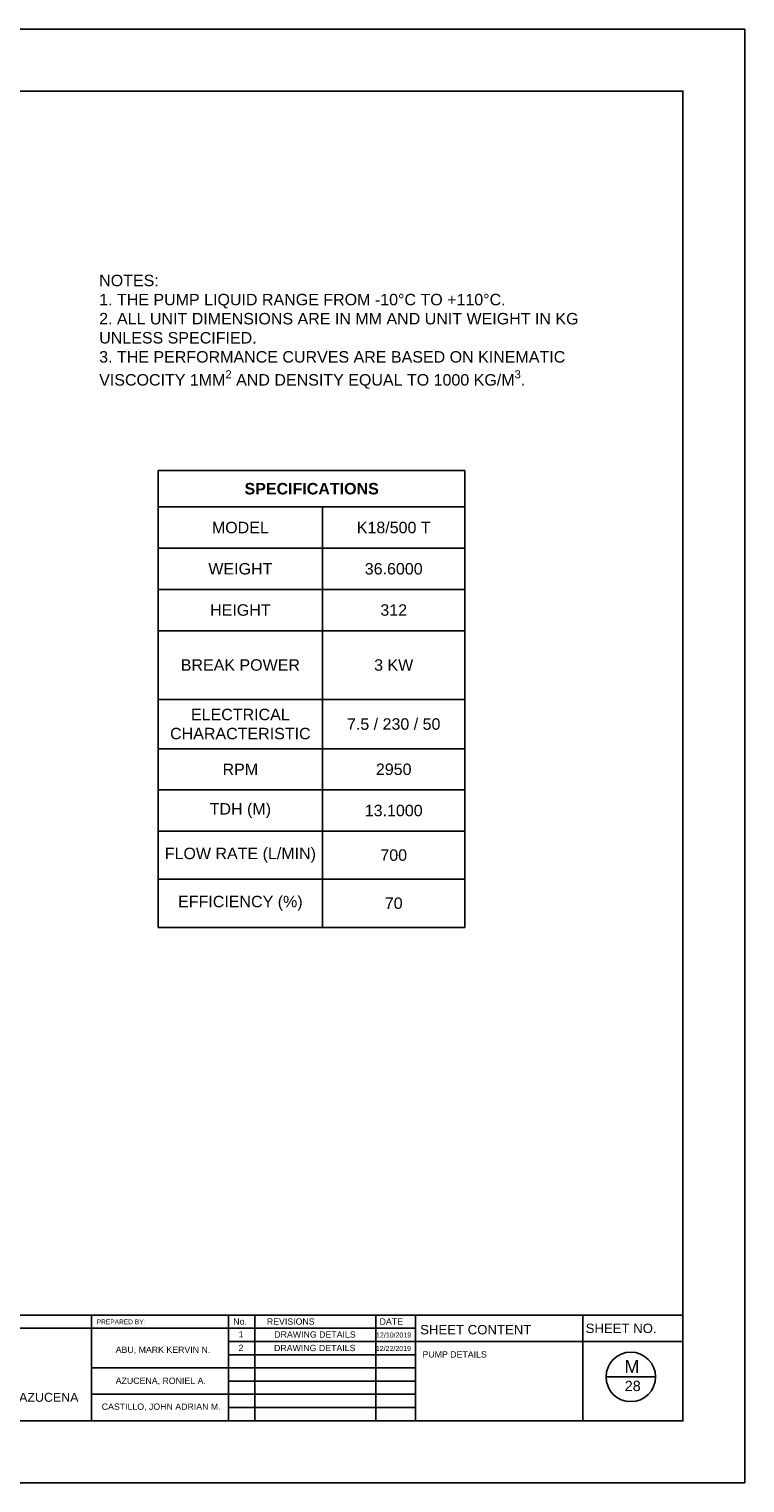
# Model space of a CAD drawing. Header units: millimetres. Extents: x 48.9 to 66.8, y 20.2 to 32.9.
# Tile 3 of 3: x 60.6 to 66.8, y 20.2 to 32.9. Entities that reach past the tile are written whole.
import ezdxf

# ---------------------------------------------------------------- set-up
doc = ezdxf.new("R2010")
doc.units = ezdxf.units.MM
doc.header["$MEASUREMENT"] = 0
doc.layers.add('.1', color=1, linetype='Continuous')
doc.layers.add('template', color=7, linetype='Continuous')
doc.styles.add('arial', font='arial.ttf')

# ---------------------------------------------------------------- blocks, each defined once
blk = doc.blocks.new('*T12')
at = {"color": 0, "linetype": 'ByBlock', "lineweight": -2, "transparency": 16777216}
for p, q in [((0, 0), (2.675, 0)), ((0, 0), (0, -3.986)), ((2.675, 0), (2.675, -3.986)), ((0, -0.317), (2.675, -0.317)), ((1.433, -0.317), (1.433, -3.986)), ((0, -0.677), (2.675, -0.677)), ((0, -1.037), (2.675, -1.037)), ((0, -1.397), (2.675, -1.397)), ((0, -1.997), (2.675, -1.997)), ((0, -2.427), (2.675, -2.427)), ((0, -2.787), (2.675, -2.787)), ((0, -3.147), (2.675, -3.147)), ((0, -3.566), (2.675, -3.566)), ((0, -3.986), (2.675, -3.986))]:
    blk.add_line(p, q, dxfattribs=at)
at = {"color": 0, "transparency": 16777216, "char_height": 0.1, "attachment_point": 5, "style": 'arial'}
for s, insert, width in [('{\\fArial|b1|i0|c0|p34;SPECIFICATIONS}', (1.338, -0.158), 2.55507), ('MODEL', (0.716, -0.497), 1.31257), ('\\A1;K18/500 T', (2.054, -0.497), 1.12251), ('WEIGHT', (0.716, -0.857), 1.31257), ('36.6000', (2.054, -0.857), 1.12251), ('HEIGHT', (0.716, -1.217), 1.31257), ('312', (2.054, -1.217), 1.12251), ('BREAK POWER', (0.716, -1.697), 1.31257), ('3 KW', (2.054, -1.697), 1.12251), ('ELECTRICAL CHARACTERISTIC', (0.716, -2.212), 1.31257), ('7.5 / 230 / 50', (2.054, -2.212), 1.12251), ('RPM', (0.716, -2.607), 1.31257), ('2950', (2.054, -2.607), 1.12251), ('TDH (M)', (0.716, -2.967), 1.31257), ('13.1000', (2.054, -2.967), 1.12251), ('FLOW RATE (L/MIN)', (0.716, -3.356), 1.31257), ('700', (2.054, -3.356), 1.12251), ('EFFICIENCY (%)', (0.716, -3.776), 1.31257), ('70', (2.054, -3.776), 1.12251)]:
    blk.add_mtext(s, dxfattribs=dict(at, insert=insert, width=width))

msp = doc.modelspace()

# ---------------------------------------------------------------- linework, layer by layer
at = {"layer": '.1', "color": 0}
msp.add_line((66.807, 32.908), (48.911, 32.908), dxfattribs=at)
at = {"layer": 'template'}
for p, q in [((66.807, 20.219), (66.807, 32.908)), ((49.995, 21.684), (66.264, 21.684)), ((61.104, 21.684), (61.104, 20.761)), ((62.299, 21.684), (62.299, 20.761)), ((62.53, 21.684), (62.53, 20.761)), ((63.587, 21.684), (63.587, 20.761)), ((63.933, 21.684), (63.933, 20.761)), ((65.392, 21.684), (65.392, 20.761)), ((52.852, 21.569), (63.049, 21.569)), ((62.299, 21.453), (64.239, 21.453)), ((62.732, 21.569), (63.933, 21.569)), ((63.633, 21.453), (66.264, 21.453)), ((62.299, 21.338), (63.933, 21.338)), ((61.104, 21.222), (63.049, 21.222)), ((62.732, 21.222), (63.933, 21.222)), ((62.299, 21.107), (63.933, 21.107)), ((65.594, 21.144), (66.027, 21.144)), ((61.104, 20.992), (63.049, 20.992)), ((62.732, 20.992), (63.933, 20.992)), ((62.299, 20.876), (63.933, 20.876)), ((48.911, 20.219), (66.807, 20.219))]:
    msp.add_line(p, q, dxfattribs=at)
at = {"layer": 'template', "linetype": 'Continuous', "const_width": 0.0154}
msp.add_lwpolyline([(49.995, 20.761), (66.264, 20.761), (66.264, 32.366), (49.995, 32.366)], close=True, dxfattribs=at)
at = {"layer": 'template'}
msp.add_circle((65.811, 21.144), 0.216, dxfattribs=at)

# ---------------------------------------------------------------- block references
msp.add_blockref('*T12', (61.688, 29.054))

# ---------------------------------------------------------------- texts
at = {"insert": (61.172, 30.764), "char_height": 0.1, "attachment_point": 1, "style": 'arial'}
msp.add_mtext_dynamic_manual_height_columns('\\A1;NOTES:\\P1. THE PUMP LIQUID RANGE FROM -10°C TO +110°C.\\P2. ALL UNIT DIMENSIONS ARE IN MM AND UNIT WEIGHT IN KG UNLESS SPECIFIED.\\P3. THE PERFORMANCE CURVES ARE BASED ON KINEMATIC VISCOCITY 1MM{\\H0.7x;\\S2^ ;} AND DENSITY EQUAL TO 1000 KG/M{\\H0.7x;\\S3^ ;}.', width=4.75893, gutter_width=1, heights=[0], dxfattribs=at)
at = {"layer": 'template', "style": 'arial'}
for s, height, p in [('PREPARED BY: ', 0.0411, (61.151, 21.604)), ('No.', 0.0548, (62.342, 21.6)), ('REVISIONS', 0.0548, (62.635, 21.6)), ('DATE', 0.0548, (63.619, 21.6)), ('SHEET CONTENT', 0.08221, (63.973, 21.515)), ('SHEET NO.', 0.0822, (65.417, 21.527)), ('1', 0.0548, (62.389, 21.488)), ('DRAWING DETAILS', 0.0548, (62.7, 21.487)), ('12/10/2019', 0.0438, (63.588, 21.488)), ('ABU, MARK KERVIN N.', 0.0548, (61.316, 21.354)), ('2', 0.0548, (62.388, 21.37)), ('DRAWING DETAILS', 0.0548, (62.698, 21.369)), ('12/22/2019', 0.0438, (63.586, 21.37)), ('PUMP DETAILS', 0.0548, (63.993, 21.313)), ('M', 0.113, (65.755, 21.178)), ('AZUCENA, RONIEL A.', 0.0548, (61.316, 21.083)), ('28', 0.09, (65.758, 21.02)), ('ENGR. RONIEL A. AZUCENA', 0.07758, (59.534, 20.927)), ('CASTILLO, JOHN ADRIAN M.', 0.0548, (61.194, 20.857))]:
    msp.add_text(s, height=height, dxfattribs=at).set_placement(p)

doc.saveas('drawing.dxf')
